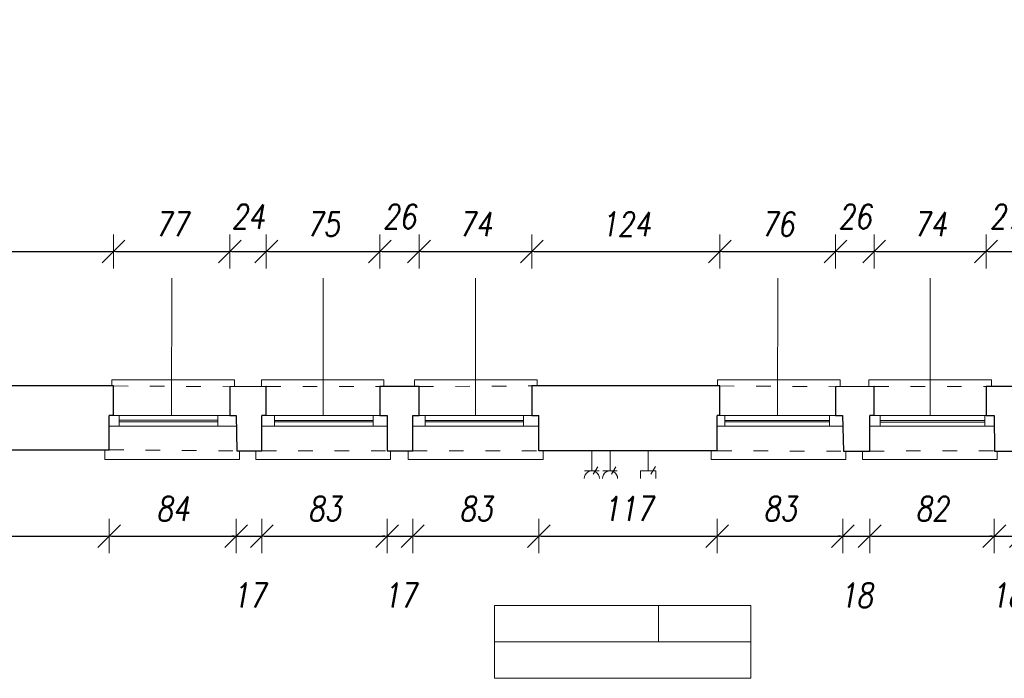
# Model space of a CAD drawing. Header units: millimetres. Extents: x -58431 to 28973, y -32170 to 9431.
# Tile 37 of 54: x -28274 to -21783, y -18579 to -14239. Entities that reach past the tile are written whole.
import ezdxf

# ---------------------------------------------------------------- set-up
doc = ezdxf.new("R2010")
doc.units = ezdxf.units.MM
doc.header["$LTSCALE"] = 8
doc.linetypes.add('ACAD_ISO03W100', pattern=[30, 12, -18])
doc.layers.get('Defpoints').update_dxf_attribs({"lineweight": 0})
for name, color, linetype, lineweight in [('A_DIMEN', 7, 'Continuous', 0), ('BAM_OPISY POWIERZCHNI', 40, 'Continuous', 0), ('instalacje', 6, 'Continuous', 0), ('piętro_dzwi i okna', 3, 'Continuous', 0), ('piętro_parapet', 6, 'Continuous', 0), ('piętro_podciąg', 2, 'ACAD_ISO03W100', 0), ('piętro_rzut', 7, 'Continuous', 30), ('wymiarowanie', 4, 'Continuous', 0)]:
    doc.layers.add(name, color=color, linetype=linetype, lineweight=lineweight)
doc.styles.add('ROMANS1', font='romans.shx', dxfattribs={"width": 0.8, "oblique": 10})
doc.dimstyles.new('NARCH100', dxfattribs={"dimscale": 100, "dimtxt": 1.6, "dimasz": 0.15, "dimexe": 0, "dimexo": 0, "dimgap": 1, "dimtad": 1, "dimdec": 0, "dimlfac": 0.1, "dimrnd": 1, "dimdsep": 46, "dimtxsty": 'ROMANS1', "dimblk": 'wym', "dimcen": -1.5, "dimse1": 1, "dimse2": 1, "dimclrd": 4, "dimclre": 4, "dimclrt": 3, "dimadec": 0, "dimazin": 0, "dimtfac": 0.04, "dimtdec": 0, "dimtmove": 2, "dimatfit": 3, "dimldrblk": 'wym', "dimfxl": 0, "dimtolj": 1, "dimarcsym": 0})

# ---------------------------------------------------------------- blocks, each defined once
blk = doc.blocks.new('wym')
at = {"layer": 'A_DIMEN', "color": 4, "ltscale": 100}
for p, q in [((-5, -5), (5, 5)), ((0, -7.5), (0, 7.5)), ((-5, 0), (5, 0))]:
    blk.add_line(p, q, dxfattribs=at)
blk = doc.blocks.new('*D380')
at = {"layer": 'BAM_OPISY POWIERZCHNI', "color": 4, "lineweight": -2, "transparency": 16777216}
blk.add_line((-29844.1, -17641.6), (-27699.2, -17641.6), dxfattribs=at)
at = {"layer": 'Defpoints', "color": 0, "transparency": 16777216}
for p in [(-29859.1, -16917.4, -16689.2), (-27684.2, -16917.5, -16689.2), (-27684.2, -17641.6)]:
    blk.add_point(p, dxfattribs=at)
at = {"layer": 'BAM_OPISY POWIERZCHNI', "color": 4, "lineweight": -2, "transparency": 16777216, "xscale": 15, "yscale": 15, "zscale": 15, "rotation": 179.9999999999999}
blk.add_blockref('wym', (-29859.1, -17641.6), dxfattribs=at)
at = {"layer": 'BAM_OPISY POWIERZCHNI', "color": 4, "lineweight": -2, "transparency": 16777216, "xscale": 15, "yscale": 15, "zscale": 15}
blk.add_blockref('wym', (-27684.2, -17641.6), dxfattribs=at)
at = {"layer": 'BAM_OPISY POWIERZCHNI', "color": 3, "transparency": 16777216, "insert": (-28771.6, -17461.6), "char_height": 160, "attachment_point": 5, "style": 'ROMANS1'}
blk.add_mtext('\\A1;217', dxfattribs=at)
blk = doc.blocks.new('*D381')
at = {"layer": 'BAM_OPISY POWIERZCHNI', "color": 4, "lineweight": -2, "transparency": 16777216}
blk.add_line((-27669.2, -17641.6), (-26861.3, -17641.6), dxfattribs=at)
at = {"layer": 'Defpoints', "color": 0, "transparency": 16777216}
for p in [(-27684.2, -16917.5, -16689.2), (-26846.3, -16917.4, -16689.2), (-26846.3, -17641.6)]:
    blk.add_point(p, dxfattribs=at)
at = {"layer": 'BAM_OPISY POWIERZCHNI', "color": 4, "lineweight": -2, "transparency": 16777216, "xscale": 15, "yscale": 15, "zscale": 15, "rotation": 179.9999999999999}
blk.add_blockref('wym', (-27684.2, -17641.6), dxfattribs=at)
at = {"layer": 'BAM_OPISY POWIERZCHNI', "color": 4, "lineweight": -2, "transparency": 16777216, "xscale": 15, "yscale": 15, "zscale": 15}
blk.add_blockref('wym', (-26846.3, -17641.6), dxfattribs=at)
at = {"layer": 'BAM_OPISY POWIERZCHNI', "color": 3, "transparency": 16777216, "insert": (-27265.2, -17461.6), "char_height": 160, "attachment_point": 5, "style": 'ROMANS1'}
blk.add_mtext('\\A1;84', dxfattribs=at)
blk = doc.blocks.new('*D382')
at = {"layer": 'BAM_OPISY POWIERZCHNI', "color": 4, "lineweight": -2, "transparency": 16777216}
for p, q in [((-26861.3, -17641.6), (-26876.3, -17641.6)), ((-26846.3, -17641.6), (-26677.9, -17641.6)), ((-26662.9, -17641.6), (-26647.9, -17641.6))]:
    blk.add_line(p, q, dxfattribs=at)
at = {"layer": 'Defpoints', "color": 0, "transparency": 16777216}
for p in [(-26846.3, -16917.4, -16689.2), (-26677.9, -16917.5, -16689.2), (-26677.9, -17641.6)]:
    blk.add_point(p, dxfattribs=at)
at = {"layer": 'BAM_OPISY POWIERZCHNI', "color": 4, "lineweight": -2, "transparency": 16777216, "xscale": 15, "yscale": 15, "zscale": 15}
for p, rotation in [((-26846.3, -17641.6), 359.9999999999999), ((-26677.9, -17641.6), 179.9999999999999)]:
    blk.add_blockref('wym', p, dxfattribs=dict(at, rotation=rotation))
at = {"layer": 'BAM_OPISY POWIERZCHNI', "color": 3, "transparency": 16777216, "insert": (-26762.1, -18031.6), "char_height": 160, "attachment_point": 5, "style": 'ROMANS1'}
blk.add_mtext('\\A1;17', dxfattribs=at)
blk = doc.blocks.new('*D383')
at = {"layer": 'BAM_OPISY POWIERZCHNI', "color": 4, "lineweight": -2, "transparency": 16777216}
blk.add_line((-26662.9, -17641.6), (-25867.2, -17641.6), dxfattribs=at)
at = {"layer": 'Defpoints', "color": 0, "transparency": 16777216}
for p in [(-26677.9, -16917.5, -16689.2), (-25852.2, -16917.4, -16689.2), (-25852.2, -17641.6)]:
    blk.add_point(p, dxfattribs=at)
at = {"layer": 'BAM_OPISY POWIERZCHNI', "color": 4, "lineweight": -2, "transparency": 16777216, "xscale": 15, "yscale": 15, "zscale": 15, "rotation": 179.9999999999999}
blk.add_blockref('wym', (-26677.9, -17641.6), dxfattribs=at)
at = {"layer": 'BAM_OPISY POWIERZCHNI', "color": 4, "lineweight": -2, "transparency": 16777216, "xscale": 15, "yscale": 15, "zscale": 15}
blk.add_blockref('wym', (-25852.2, -17641.6), dxfattribs=at)
at = {"layer": 'BAM_OPISY POWIERZCHNI', "color": 3, "transparency": 16777216, "insert": (-26265.1, -17461.6), "char_height": 160, "attachment_point": 5, "style": 'ROMANS1'}
blk.add_mtext('\\A1;83', dxfattribs=at)
blk = doc.blocks.new('*D384')
at = {"layer": 'BAM_OPISY POWIERZCHNI', "color": 4, "lineweight": -2, "transparency": 16777216}
for p, q in [((-25867.2, -17641.6), (-25882.2, -17641.6)), ((-25852.2, -17641.6), (-25683.3, -17641.6)), ((-25668.3, -17641.6), (-25653.3, -17641.6))]:
    blk.add_line(p, q, dxfattribs=at)
at = {"layer": 'Defpoints', "color": 0, "transparency": 16777216}
for p in [(-25852.2, -16917.4, -16689.2), (-25683.3, -16917.5, -16689.2), (-25683.3, -17641.6)]:
    blk.add_point(p, dxfattribs=at)
at = {"layer": 'BAM_OPISY POWIERZCHNI', "color": 4, "lineweight": -2, "transparency": 16777216, "xscale": 15, "yscale": 15, "zscale": 15}
for p, rotation in [((-25852.2, -17641.6), 359.9999999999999), ((-25683.3, -17641.6), 179.9999999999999)]:
    blk.add_blockref('wym', p, dxfattribs=dict(at, rotation=rotation))
at = {"layer": 'BAM_OPISY POWIERZCHNI', "color": 3, "transparency": 16777216, "insert": (-25767.8, -18031.6), "char_height": 160, "attachment_point": 5, "style": 'ROMANS1'}
blk.add_mtext('\\A1;17', dxfattribs=at)
blk = doc.blocks.new('*D385')
at = {"layer": 'BAM_OPISY POWIERZCHNI', "color": 4, "lineweight": -2, "transparency": 16777216}
blk.add_line((-25668.3, -17641.6), (-24866.4, -17641.6), dxfattribs=at)
at = {"layer": 'Defpoints', "color": 0, "transparency": 16777216}
for p in [(-25683.3, -16917.5, -16689.2), (-24851.4, -16917.4, -16689.2), (-24851.4, -17641.6)]:
    blk.add_point(p, dxfattribs=at)
at = {"layer": 'BAM_OPISY POWIERZCHNI', "color": 4, "lineweight": -2, "transparency": 16777216, "xscale": 15, "yscale": 15, "zscale": 15, "rotation": 179.9999999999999}
blk.add_blockref('wym', (-25683.3, -17641.6), dxfattribs=at)
at = {"layer": 'BAM_OPISY POWIERZCHNI', "color": 4, "lineweight": -2, "transparency": 16777216, "xscale": 15, "yscale": 15, "zscale": 15}
blk.add_blockref('wym', (-24851.4, -17641.6), dxfattribs=at)
at = {"layer": 'BAM_OPISY POWIERZCHNI', "color": 3, "transparency": 16777216, "insert": (-25267.4, -17461.6), "char_height": 160, "attachment_point": 5, "style": 'ROMANS1'}
blk.add_mtext('\\A1;83', dxfattribs=at)
blk = doc.blocks.new('*D386')
at = {"layer": 'BAM_OPISY POWIERZCHNI', "color": 4, "lineweight": -2, "transparency": 16777216}
blk.add_line((-24836.4, -17641.6), (-23691.4, -17641.6), dxfattribs=at)
at = {"layer": 'Defpoints', "color": 0, "transparency": 16777216}
for p in [(-24851.4, -16917.4, -16689.2), (-23676.4, -16917.5, -16689.2), (-23676.4, -17641.6)]:
    blk.add_point(p, dxfattribs=at)
at = {"layer": 'BAM_OPISY POWIERZCHNI', "color": 4, "lineweight": -2, "transparency": 16777216, "xscale": 15, "yscale": 15, "zscale": 15, "rotation": 179.9999999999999}
blk.add_blockref('wym', (-24851.4, -17641.6), dxfattribs=at)
at = {"layer": 'BAM_OPISY POWIERZCHNI', "color": 4, "lineweight": -2, "transparency": 16777216, "xscale": 15, "yscale": 15, "zscale": 15}
blk.add_blockref('wym', (-23676.4, -17641.6), dxfattribs=at)
at = {"layer": 'BAM_OPISY POWIERZCHNI', "color": 3, "transparency": 16777216, "insert": (-24263.9, -17461.6), "char_height": 160, "attachment_point": 5, "style": 'ROMANS1'}
blk.add_mtext('\\A1;117', dxfattribs=at)
blk = doc.blocks.new('*D387')
at = {"layer": 'BAM_OPISY POWIERZCHNI', "color": 4, "lineweight": -2, "transparency": 16777216}
blk.add_line((-23661.4, -17641.6), (-22862.8, -17641.6), dxfattribs=at)
at = {"layer": 'Defpoints', "color": 0, "transparency": 16777216}
for p in [(-23676.4, -16917.5, -16689.2), (-22847.8, -16917.4, -16689.2), (-22847.8, -17641.6)]:
    blk.add_point(p, dxfattribs=at)
at = {"layer": 'BAM_OPISY POWIERZCHNI', "color": 4, "lineweight": -2, "transparency": 16777216, "xscale": 15, "yscale": 15, "zscale": 15, "rotation": 179.9999999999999}
blk.add_blockref('wym', (-23676.4, -17641.6), dxfattribs=at)
at = {"layer": 'BAM_OPISY POWIERZCHNI', "color": 4, "lineweight": -2, "transparency": 16777216, "xscale": 15, "yscale": 15, "zscale": 15}
blk.add_blockref('wym', (-22847.8, -17641.6), dxfattribs=at)
at = {"layer": 'BAM_OPISY POWIERZCHNI', "color": 3, "transparency": 16777216, "insert": (-23262.1, -17461.6), "char_height": 160, "attachment_point": 5, "style": 'ROMANS1'}
blk.add_mtext('\\A1;83', dxfattribs=at)
blk = doc.blocks.new('*D388')
at = {"layer": 'BAM_OPISY POWIERZCHNI', "color": 4, "lineweight": -2, "transparency": 16777216}
for p, q in [((-22862.8, -17641.6), (-22877.8, -17641.6)), ((-22847.8, -17641.6), (-22670.6, -17641.6)), ((-22655.6, -17641.6), (-22640.6, -17641.6))]:
    blk.add_line(p, q, dxfattribs=at)
at = {"layer": 'Defpoints', "color": 0, "transparency": 16777216}
for p in [(-22847.8, -16917.4, -16689.2), (-22670.6, -16917.5, -16689.2), (-22670.6, -17641.6)]:
    blk.add_point(p, dxfattribs=at)
at = {"layer": 'BAM_OPISY POWIERZCHNI', "color": 4, "lineweight": -2, "transparency": 16777216, "xscale": 15, "yscale": 15, "zscale": 15}
for p, rotation in [((-22847.8, -17641.6), 359.9999999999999), ((-22670.6, -17641.6), 179.9999999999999)]:
    blk.add_blockref('wym', p, dxfattribs=dict(at, rotation=rotation))
at = {"layer": 'BAM_OPISY POWIERZCHNI', "color": 3, "transparency": 16777216, "insert": (-22759.2, -18031.6), "char_height": 160, "attachment_point": 5, "style": 'ROMANS1'}
blk.add_mtext('\\A1;18', dxfattribs=at)
blk = doc.blocks.new('*D389')
at = {"layer": 'BAM_OPISY POWIERZCHNI', "color": 4, "lineweight": -2, "transparency": 16777216}
blk.add_line((-22655.6, -17641.6), (-21864.1, -17641.6), dxfattribs=at)
at = {"layer": 'Defpoints', "color": 0, "transparency": 16777216}
for p in [(-22670.6, -16917.5, -16689.2), (-21849.1, -16917.4, -16689.2), (-21849.1, -17641.6)]:
    blk.add_point(p, dxfattribs=at)
at = {"layer": 'BAM_OPISY POWIERZCHNI', "color": 4, "lineweight": -2, "transparency": 16777216, "xscale": 15, "yscale": 15, "zscale": 15, "rotation": 179.9999999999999}
blk.add_blockref('wym', (-22670.6, -17641.6), dxfattribs=at)
at = {"layer": 'BAM_OPISY POWIERZCHNI', "color": 4, "lineweight": -2, "transparency": 16777216, "xscale": 15, "yscale": 15, "zscale": 15}
blk.add_blockref('wym', (-21849.1, -17641.6), dxfattribs=at)
at = {"layer": 'BAM_OPISY POWIERZCHNI', "color": 3, "transparency": 16777216, "insert": (-22259.9, -17461.6), "char_height": 160, "attachment_point": 5, "style": 'ROMANS1'}
blk.add_mtext('\\A1;82', dxfattribs=at)
blk = doc.blocks.new('*D390')
at = {"layer": 'BAM_OPISY POWIERZCHNI', "color": 4, "lineweight": -2, "transparency": 16777216}
for p, q in [((-21864.1, -17641.6), (-21879.1, -17641.6)), ((-21849.1, -17641.6), (-21673.9, -17641.6)), ((-21658.9, -17641.6), (-21643.9, -17641.6))]:
    blk.add_line(p, q, dxfattribs=at)
at = {"layer": 'Defpoints', "color": 0, "transparency": 16777216}
for p in [(-21849.1, -16917.4, -16689.2), (-21673.9, -16917.5, -16689.2), (-21673.9, -17641.6)]:
    blk.add_point(p, dxfattribs=at)
at = {"layer": 'BAM_OPISY POWIERZCHNI', "color": 4, "lineweight": -2, "transparency": 16777216, "xscale": 15, "yscale": 15, "zscale": 15}
for p, rotation in [((-21849.1, -17641.6), 359.9999999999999), ((-21673.9, -17641.6), 179.9999999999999)]:
    blk.add_blockref('wym', p, dxfattribs=dict(at, rotation=rotation))
at = {"layer": 'BAM_OPISY POWIERZCHNI', "color": 3, "transparency": 16777216, "insert": (-21761.5, -18031.6), "char_height": 160, "attachment_point": 5, "style": 'ROMANS1'}
blk.add_mtext('\\A1;18', dxfattribs=at)
blk = doc.blocks.new('*D456')
at = {"layer": 'BAM_OPISY POWIERZCHNI', "color": 4, "lineweight": -2, "transparency": 16777216}
blk.add_line((-29896.6, -15766.3), (-27670.6, -15766.3), dxfattribs=at)
at = {"layer": 'Defpoints', "color": 0, "transparency": 16777216}
for p in [(-27655.6, -15766.3), (-29911.6, -16652.3), (-27655.6, -16652.3, -16689.2)]:
    blk.add_point(p, dxfattribs=at)
at = {"layer": 'BAM_OPISY POWIERZCHNI', "color": 4, "lineweight": -2, "transparency": 16777216, "xscale": 15, "yscale": 15, "zscale": 15, "rotation": 179.9999999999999}
blk.add_blockref('wym', (-29911.6, -15766.3), dxfattribs=at)
at = {"layer": 'BAM_OPISY POWIERZCHNI', "color": 4, "lineweight": -2, "transparency": 16777216, "xscale": 15, "yscale": 15, "zscale": 15}
blk.add_blockref('wym', (-27655.6, -15766.3), dxfattribs=at)
at = {"layer": 'BAM_OPISY POWIERZCHNI', "color": 3, "transparency": 16777216, "insert": (-28783.6, -15586.3), "char_height": 160, "attachment_point": 5, "style": 'ROMANS1'}
blk.add_mtext('\\A1;226', dxfattribs=at)
blk = doc.blocks.new('*D457')
at = {"layer": 'BAM_OPISY POWIERZCHNI', "color": 4, "lineweight": -2, "transparency": 16777216}
blk.add_line((-27640.6, -15766.3), (-26904.6, -15766.3), dxfattribs=at)
at = {"layer": 'Defpoints', "color": 0, "transparency": 16777216}
for p in [(-26889.6, -15766.3), (-27655.6, -16652.3, -16689.2), (-26889.6, -16657.3, -16689.2)]:
    blk.add_point(p, dxfattribs=at)
at = {"layer": 'BAM_OPISY POWIERZCHNI', "color": 4, "lineweight": -2, "transparency": 16777216, "xscale": 15, "yscale": 15, "zscale": 15, "rotation": 179.9999999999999}
blk.add_blockref('wym', (-27655.6, -15766.3), dxfattribs=at)
at = {"layer": 'BAM_OPISY POWIERZCHNI', "color": 4, "lineweight": -2, "transparency": 16777216, "xscale": 15, "yscale": 15, "zscale": 15}
blk.add_blockref('wym', (-26889.6, -15766.3), dxfattribs=at)
at = {"layer": 'BAM_OPISY POWIERZCHNI', "color": 3, "transparency": 16777216, "insert": (-27272.6, -15586.3), "char_height": 160, "attachment_point": 5, "style": 'ROMANS1'}
blk.add_mtext('\\A1;77', dxfattribs=at)
blk = doc.blocks.new('*D458')
at = {"layer": 'BAM_OPISY POWIERZCHNI', "color": 4, "lineweight": -2, "transparency": 16777216}
blk.add_line((-26874.6, -15766.3), (-26663.4, -15766.3), dxfattribs=at)
at = {"layer": 'Defpoints', "color": 0, "transparency": 16777216}
for p in [(-26648.4, -15766.3), (-26889.6, -16657.3, -16689.2), (-26648.4, -16656.5, -16689.2)]:
    blk.add_point(p, dxfattribs=at)
at = {"layer": 'BAM_OPISY POWIERZCHNI', "color": 4, "lineweight": -2, "transparency": 16777216, "xscale": 15, "yscale": 15, "zscale": 15, "rotation": 179.9999999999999}
blk.add_blockref('wym', (-26889.6, -15766.3), dxfattribs=at)
at = {"layer": 'BAM_OPISY POWIERZCHNI', "color": 4, "lineweight": -2, "transparency": 16777216, "xscale": 15, "yscale": 15, "zscale": 15}
blk.add_blockref('wym', (-26648.4, -15766.3), dxfattribs=at)
at = {"layer": 'BAM_OPISY POWIERZCHNI', "color": 3, "transparency": 16777216, "insert": (-26769, -15536.3), "char_height": 160, "attachment_point": 5, "style": 'ROMANS1'}
blk.add_mtext('\\A1;24', dxfattribs=at)
blk = doc.blocks.new('*D459')
at = {"layer": 'BAM_OPISY POWIERZCHNI', "color": 4, "lineweight": -2, "transparency": 16777216}
blk.add_line((-26633.4, -15766.3), (-25914.6, -15766.3), dxfattribs=at)
at = {"layer": 'Defpoints', "color": 0, "transparency": 16777216}
for p in [(-25899.6, -15766.3), (-26648.4, -16656.5, -16689.2), (-25899.6, -16656.9, -16689.2)]:
    blk.add_point(p, dxfattribs=at)
at = {"layer": 'BAM_OPISY POWIERZCHNI', "color": 4, "lineweight": -2, "transparency": 16777216, "xscale": 15, "yscale": 15, "zscale": 15, "rotation": 179.9999999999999}
blk.add_blockref('wym', (-26648.4, -15766.3), dxfattribs=at)
at = {"layer": 'BAM_OPISY POWIERZCHNI', "color": 4, "lineweight": -2, "transparency": 16777216, "xscale": 15, "yscale": 15, "zscale": 15}
blk.add_blockref('wym', (-25899.6, -15766.3), dxfattribs=at)
at = {"layer": 'BAM_OPISY POWIERZCHNI', "color": 3, "transparency": 16777216, "insert": (-26274, -15586.3), "char_height": 160, "attachment_point": 5, "style": 'ROMANS1'}
blk.add_mtext('\\A1;75', dxfattribs=at)
blk = doc.blocks.new('*D500')
at = {"layer": 'BAM_OPISY POWIERZCHNI', "color": 4, "lineweight": -2, "transparency": 16777216}
blk.add_line((-25884.6, -15766.3), (-25656.7, -15766.3), dxfattribs=at)
at = {"layer": 'Defpoints', "color": 0, "transparency": 16777216}
for p in [(-25641.7, -15766.3), (-25899.6, -16656.9, -16689.2), (-25641.7, -16656.5, -16689.2)]:
    blk.add_point(p, dxfattribs=at)
at = {"layer": 'BAM_OPISY POWIERZCHNI', "color": 4, "lineweight": -2, "transparency": 16777216, "xscale": 15, "yscale": 15, "zscale": 15, "rotation": 179.9999999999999}
blk.add_blockref('wym', (-25899.6, -15766.3), dxfattribs=at)
at = {"layer": 'BAM_OPISY POWIERZCHNI', "color": 4, "lineweight": -2, "transparency": 16777216, "xscale": 15, "yscale": 15, "zscale": 15}
blk.add_blockref('wym', (-25641.7, -15766.3), dxfattribs=at)
at = {"layer": 'BAM_OPISY POWIERZCHNI', "color": 3, "transparency": 16777216, "insert": (-25770.7, -15536.3), "char_height": 160, "attachment_point": 5, "style": 'ROMANS1'}
blk.add_mtext('\\A1;26', dxfattribs=at)
blk = doc.blocks.new('*D501')
at = {"layer": 'BAM_OPISY POWIERZCHNI', "color": 4, "lineweight": -2, "transparency": 16777216}
blk.add_line((-25626.7, -15766.3), (-24912.4, -15766.3), dxfattribs=at)
at = {"layer": 'Defpoints', "color": 0, "transparency": 16777216}
for p in [(-24897.4, -15766.3), (-25641.7, -16656.5, -16689.2), (-24897.4, -16652.3)]:
    blk.add_point(p, dxfattribs=at)
at = {"layer": 'BAM_OPISY POWIERZCHNI', "color": 4, "lineweight": -2, "transparency": 16777216, "xscale": 15, "yscale": 15, "zscale": 15, "rotation": 179.9999999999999}
blk.add_blockref('wym', (-25641.7, -15766.3), dxfattribs=at)
at = {"layer": 'BAM_OPISY POWIERZCHNI', "color": 4, "lineweight": -2, "transparency": 16777216, "xscale": 15, "yscale": 15, "zscale": 15}
blk.add_blockref('wym', (-24897.4, -15766.3), dxfattribs=at)
at = {"layer": 'BAM_OPISY POWIERZCHNI', "color": 3, "transparency": 16777216, "insert": (-25269.6, -15586.3), "char_height": 160, "attachment_point": 5, "style": 'ROMANS1'}
blk.add_mtext('\\A1;74', dxfattribs=at)
blk = doc.blocks.new('*D502')
at = {"layer": 'BAM_OPISY POWIERZCHNI', "color": 4, "lineweight": -2, "transparency": 16777216}
blk.add_line((-24882.4, -15766.3), (-23674, -15766.3), dxfattribs=at)
at = {"layer": 'Defpoints', "color": 0, "transparency": 16777216}
for p in [(-23659, -15766.3), (-24897.4, -16652.3), (-23659, -16652.3, -16689.2)]:
    blk.add_point(p, dxfattribs=at)
at = {"layer": 'BAM_OPISY POWIERZCHNI', "color": 4, "lineweight": -2, "transparency": 16777216, "xscale": 15, "yscale": 15, "zscale": 15, "rotation": 179.9999999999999}
blk.add_blockref('wym', (-24897.4, -15766.3), dxfattribs=at)
at = {"layer": 'BAM_OPISY POWIERZCHNI', "color": 4, "lineweight": -2, "transparency": 16777216, "xscale": 15, "yscale": 15, "zscale": 15}
blk.add_blockref('wym', (-23659, -15766.3), dxfattribs=at)
at = {"layer": 'BAM_OPISY POWIERZCHNI', "color": 3, "transparency": 16777216, "insert": (-24278.2, -15586.3), "char_height": 160, "attachment_point": 5, "style": 'ROMANS1'}
blk.add_mtext('\\A1;124', dxfattribs=at)
blk = doc.blocks.new('*D503')
at = {"layer": 'BAM_OPISY POWIERZCHNI', "color": 4, "lineweight": -2, "transparency": 16777216}
blk.add_line((-23644, -15766.3), (-22911.4, -15766.3), dxfattribs=at)
at = {"layer": 'Defpoints', "color": 0, "transparency": 16777216}
for p in [(-22896.4, -15766.3), (-23659, -16652.3, -16689.2), (-22896.4, -16657.3, -16689.2)]:
    blk.add_point(p, dxfattribs=at)
at = {"layer": 'BAM_OPISY POWIERZCHNI', "color": 4, "lineweight": -2, "transparency": 16777216, "xscale": 15, "yscale": 15, "zscale": 15, "rotation": 179.9999999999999}
blk.add_blockref('wym', (-23659, -15766.3), dxfattribs=at)
at = {"layer": 'BAM_OPISY POWIERZCHNI', "color": 4, "lineweight": -2, "transparency": 16777216, "xscale": 15, "yscale": 15, "zscale": 15}
blk.add_blockref('wym', (-22896.4, -15766.3), dxfattribs=at)
at = {"layer": 'BAM_OPISY POWIERZCHNI', "color": 3, "transparency": 16777216, "insert": (-23277.7, -15586.3), "char_height": 160, "attachment_point": 5, "style": 'ROMANS1'}
blk.add_mtext('\\A1;76', dxfattribs=at)
blk = doc.blocks.new('*D504')
at = {"layer": 'BAM_OPISY POWIERZCHNI', "color": 4, "lineweight": -2, "transparency": 16777216}
blk.add_line((-22881.4, -15766.3), (-22655.5, -15766.3), dxfattribs=at)
at = {"layer": 'Defpoints', "color": 0, "transparency": 16777216}
for p in [(-22640.5, -15766.3), (-22896.4, -16657.3, -16689.2), (-22640.5, -16656.5, -16689.2)]:
    blk.add_point(p, dxfattribs=at)
at = {"layer": 'BAM_OPISY POWIERZCHNI', "color": 4, "lineweight": -2, "transparency": 16777216, "xscale": 15, "yscale": 15, "zscale": 15, "rotation": 179.9999999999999}
blk.add_blockref('wym', (-22896.4, -15766.3), dxfattribs=at)
at = {"layer": 'BAM_OPISY POWIERZCHNI', "color": 4, "lineweight": -2, "transparency": 16777216, "xscale": 15, "yscale": 15, "zscale": 15}
blk.add_blockref('wym', (-22640.5, -15766.3), dxfattribs=at)
at = {"layer": 'BAM_OPISY POWIERZCHNI', "color": 3, "transparency": 16777216, "insert": (-22768.5, -15536.3), "char_height": 160, "attachment_point": 5, "style": 'ROMANS1'}
blk.add_mtext('\\A1;26', dxfattribs=at)
blk = doc.blocks.new('*D505')
at = {"layer": 'BAM_OPISY POWIERZCHNI', "color": 4, "lineweight": -2, "transparency": 16777216}
blk.add_line((-22625.5, -15766.3), (-21918.6, -15766.3), dxfattribs=at)
at = {"layer": 'Defpoints', "color": 0, "transparency": 16777216}
for p in [(-21903.6, -15766.3), (-22640.5, -16656.5, -16689.2), (-21903.6, -16656.9, -16689.2)]:
    blk.add_point(p, dxfattribs=at)
at = {"layer": 'BAM_OPISY POWIERZCHNI', "color": 4, "lineweight": -2, "transparency": 16777216, "xscale": 15, "yscale": 15, "zscale": 15, "rotation": 179.9999999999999}
blk.add_blockref('wym', (-22640.5, -15766.3), dxfattribs=at)
at = {"layer": 'BAM_OPISY POWIERZCHNI', "color": 4, "lineweight": -2, "transparency": 16777216, "xscale": 15, "yscale": 15, "zscale": 15}
blk.add_blockref('wym', (-21903.6, -15766.3), dxfattribs=at)
at = {"layer": 'BAM_OPISY POWIERZCHNI', "color": 3, "transparency": 16777216, "insert": (-22272, -15586.3), "char_height": 160, "attachment_point": 5, "style": 'ROMANS1'}
blk.add_mtext('\\A1;74', dxfattribs=at)
blk = doc.blocks.new('*D506')
at = {"layer": 'BAM_OPISY POWIERZCHNI', "color": 4, "lineweight": -2, "transparency": 16777216}
blk.add_line((-21888.6, -15766.3), (-21653.3, -15766.3), dxfattribs=at)
at = {"layer": 'Defpoints', "color": 0, "transparency": 16777216}
for p in [(-21638.3, -15766.3), (-21903.6, -16656.9, -16689.2), (-21638.3, -16656.5, -16689.2)]:
    blk.add_point(p, dxfattribs=at)
at = {"layer": 'BAM_OPISY POWIERZCHNI', "color": 4, "lineweight": -2, "transparency": 16777216, "xscale": 15, "yscale": 15, "zscale": 15, "rotation": 179.9999999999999}
blk.add_blockref('wym', (-21903.6, -15766.3), dxfattribs=at)
at = {"layer": 'BAM_OPISY POWIERZCHNI', "color": 4, "lineweight": -2, "transparency": 16777216, "xscale": 15, "yscale": 15, "zscale": 15}
blk.add_blockref('wym', (-21638.3, -15766.3), dxfattribs=at)
at = {"layer": 'BAM_OPISY POWIERZCHNI', "color": 3, "transparency": 16777216, "insert": (-21771, -15536.3), "char_height": 160, "attachment_point": 5, "style": 'ROMANS1'}
blk.add_mtext('\\A1;27', dxfattribs=at)

msp = doc.modelspace()

# ---------------------------------------------------------------- linework, layer by layer
at = {"layer": 'BAM_OPISY POWIERZCHNI'}
msp.add_line((-24062.1, -18098.9), (-24062.1, -18338.9), dxfattribs=at)
for points in [[(-23453.5, -18098.9), (-25144.1, -18098.9)], [(-25144.1, -18098.9), (-25144.1, -18338.9), (-23453.5, -18338.9), (-23453.5, -18098.9)], [(-25144.1, -18338.9), (-25144.1, -18578.9), (-23453.5, -18578.9), (-23453.5, -18338.9)]]:
    msp.add_lwpolyline(points, dxfattribs=at)
at = {"layer": 'instalacje', "elevation": -16689.2}
for points in [[(-24502.4, -17212.4), (-24502.4, -17084.4)], [(-24382.4, -17212.4), (-24382.4, -17084.4)], [(-24131.4, -17212.4), (-24131.4, -17084.4)], [(-24493.8, -17234), (-24463.9, -17184.3)], [(-24373.8, -17234), (-24343.9, -17184.3)], [(-24113.3, -17233.1), (-24083.4, -17183.4)], [(-24454.4, -17212.4), (-24550.4, -17212.4)], [(-24334.4, -17212.4), (-24430.4, -17212.4)], [(-24181.6, -17212.4), (-24081.1, -17212.4)], [(-24181.6, -17262.6), (-24181.6, -17212.4)], [(-24081.1, -17262.7), (-24081.1, -17212.4)]]:
    msp.add_lwpolyline(points, dxfattribs=at)
at = {"layer": 'instalacje'}
for centre in [(-24502.4, -17262.6, -16689.2), (-24382.4, -17262.7, -16689.2)]:
    msp.add_arc(centre, 50.2, 359.99226, 179.99226, dxfattribs=at)
at = {"layer": 'piętro_dzwi i okna'}
for points, elevation in [([(-26889.6, -16847.5), (-27655.6, -16847.5)], -16689.2), ([(-27617.5, -16847.5), (-27617.5, -16917.5)], -16689.2), ([(-26967.9, -16847.5), (-26967.9, -16917.4)], -16689.2), ([(-25899.6, -16847.5), (-26648.4, -16847.5)], -16689.2), ([(-26593.8, -16848.6), (-26593.8, -16917.5)], -16689.2), ([(-25944.2, -16848.6), (-25944.2, -16918.5)], -16689.2), ([(-24897.4, -16847.5), (-25641.7, -16847.5)], -16689.2), ([(-25601.4, -16847.5), (-25601.4, -16917.5)], -33378.3), ([(-24951.8, -16848.6), (-24951.8, -16918.5)], -33378.3), ([(-22896.4, -16847.5), (-23659, -16847.5)], -16689.2), ([(-23625.8, -16847.5), (-23625.8, -16917.5)], -16689.2), ([(-22935.4, -16848.6), (-22935.4, -16918.5)], -16689.2), ([(-21903.6, -16847.5), (-22640.5, -16847.5)], -16689.2), ([(-22602.1, -16848.6), (-22602.1, -16917.5)], -16689.2), ([(-21911.6, -16849.7), (-21911.6, -16919.6)], -16689.2), ([(-26846.3, -16917.4), (-27684.2, -16917.5)], -16689.2), ([(-26967.9, -16878.2), (-27617.5, -16878.2)], -16689.2), ([(-26967.9, -16887.8), (-27617.5, -16887.8)], -16689.2), ([(-25852.2, -16917.4), (-26677.9, -16917.5)], -16689.2), ([(-25944.2, -16879.3), (-26593.8, -16879.3)], -16689.2), ([(-25944.2, -16888.9), (-26593.8, -16888.9)], -16689.2), ([(-24851.4, -16917.4), (-25683.3, -16917.5)], -16689.2), ([(-24951.8, -16879.3), (-25601.4, -16879.3)], -33378.3), ([(-24951.8, -16888.9), (-25601.4, -16888.9)], -33378.3), ([(-22847.8, -16917.4), (-23676.4, -16917.5)], -16689.2), ([(-22935.4, -16879.3), (-23625.8, -16879.3)], -16689.2), ([(-22935.4, -16888.9), (-23625.8, -16888.9)], -16689.2), ([(-21849.1, -16917.4), (-22670.6, -16917.5)], -16689.2), ([(-21911.6, -16880.4), (-22602.1, -16880.4)], -16689.2), ([(-21911.6, -16890), (-22602.1, -16890)], -16689.2)]:
    msp.add_lwpolyline(points, dxfattribs=dict(at, elevation=elevation))
at = {"layer": 'piętro_parapet'}
for points in [[(-27666.2, -16652.3), (-27666.2, -16612.6), (-26857.9, -16612.6), (-26857.9, -16657.2)], [(-26680.9, -16656.6), (-26680.9, -16612.6), (-25872.6, -16612.6), (-25872.6, -16656.8)], [(-25671.9, -16656.6), (-25671.9, -16612.6), (-24863.6, -16612.6), (-24863.6, -16652.3)], [(-23674.1, -16652.3), (-23674.1, -16612.6), (-22865.8, -16612.6), (-22865.8, -16657.2)], [(-22676, -16656.6), (-22676, -16612.6), (-21867.7, -16612.6), (-21867.7, -16656.8)]]:
    msp.add_lwpolyline(points, dxfattribs=at)
at = {"layer": 'piętro_parapet', "elevation": -16689.2}
for points in [[(-27712.9, -17072.8), (-27712.9, -17137.7), (-26824.8, -17137.7), (-26824.8, -17080.4)], [(-26716.8, -17080.4), (-26716.8, -17137.7), (-25828.8, -17137.7), (-25828.8, -17080.4)], [(-25712.2, -17080.4), (-25712.2, -17137.7), (-24824.1, -17137.7), (-24824.1, -17080.5)], [(-23715.3, -17080.5), (-23715.3, -17137.7), (-22827.3, -17137.7), (-22827.3, -17081.6)], [(-22718, -17081.6), (-22718, -17137.7), (-21829.9, -17137.7), (-21829.9, -17081.6)]]:
    msp.add_lwpolyline(points, dxfattribs=at)
at = {"layer": 'piętro_podciąg', "elevation": -16689.2}
for points in [[(-27655.6, -16652.3), (-26889.6, -16657.3)], [(-26648.4, -16656.5), (-25899.6, -16656.9)], [(-25641.7, -16656.5), (-24897.4, -16652.3)], [(-23659, -16652.3), (-22896.4, -16657.3)], [(-22640.5, -16656.5), (-21903.6, -16656.9)], [(-27684.2, -17072.8), (-26842.3, -17080.4)], [(-26677.9, -17080.4), (-25851.7, -17080.4)], [(-25683.3, -17080.4), (-24851.4, -17080.4)], [(-23676.4, -17080.5), (-22843.9, -17081.6)], [(-22670.6, -17081.6), (-21848.6, -17079)]]:
    msp.add_lwpolyline(points, dxfattribs=at)
at = {"layer": 'piętro_rzut'}
for p, q in [((-27655.6, -16847.5, -16689.2), (-27655.6, -16652.3, -16689.2)), ((-23659, -16847.5, -16689.2), (-23659, -16652.3, -16689.2))]:
    msp.add_line(p, q, dxfattribs=at)
at = {"layer": 'piętro_rzut', "elevation": -16689.2}
for points in [[(-27655.6, -16652.3), (-29911.6, -16652.3)], [(-26648.4, -16847.5), (-26648.4, -16656.5), (-26889.6, -16657.3), (-26889.6, -16847.5)], [(-25641.7, -16847.9), (-25641.7, -16656.5), (-25899.6, -16656.9), (-25899.6, -16847.5)], [(-23659, -16652.3), (-24897.4, -16652.3)], [(-22640.5, -16847.5), (-22640.5, -16656.5), (-22896.4, -16657.3), (-22896.4, -16847.5)], [(-21638.3, -16847.9), (-21638.3, -16656.5), (-21903.6, -16656.9), (-21903.6, -16847.5)], [(-27684.2, -17072.8), (-27684.2, -16847.5)], [(-27655.6, -16847.5), (-27684.2, -16847.5)], [(-26889.6, -16847.5), (-26848, -16847.5)], [(-26848, -16847.5), (-26842.3, -17080.4)], [(-26677.9, -17080.4), (-26677.9, -16847.5)], [(-26648.4, -16847.5), (-26677.9, -16847.5)], [(-25899.6, -16847.5), (-25852.5, -16847.5)], [(-25852.5, -16847.5), (-25851.7, -17080.4)], [(-25683.3, -17080.4), (-25683.3, -16847.9)], [(-25683.3, -16847.9), (-25641.7, -16847.9)], [(-24851.4, -17080.5), (-24851.4, -16847.8)], [(-23676.4, -17080.5), (-23676.4, -16847.5)], [(-23659, -16847.5), (-23676.4, -16847.5)], [(-22896.4, -16847.5), (-22849.5, -16847.5)], [(-22849.5, -16847.5), (-22843.9, -17081.6)], [(-22670.6, -17081.6), (-22670.6, -16847.5)], [(-22640.5, -16847.5), (-22670.6, -16847.5)], [(-21903.6, -16847.5), (-21849.3, -16847.5)], [(-21849.3, -16847.5), (-21848.6, -17081.6)], [(-29859.1, -17072.8), (-27684.2, -17072.8)], [(-26842.3, -17080.4), (-26677.9, -17080.4)], [(-25851.7, -17080.4), (-25683.3, -17080.4)], [(-23676.4, -17080.5), (-24851.4, -17080.5)], [(-22843.9, -17081.6), (-22670.6, -17081.6)], [(-21848.6, -17081.6), (-21673.9, -17081.6)]]:
    msp.add_lwpolyline(points, dxfattribs=at)
at = {"layer": 'piętro_rzut'}
msp.add_lwpolyline([(-24897.4, -16652.3), (-24897.4, -16847.5), (-24851.4, -16848)], dxfattribs=at)
at = {"layer": 'wymiarowanie'}
for points in [[(-27272.6, -16847.5), (-27272.1, -15942.1)], [(-26274, -16847.5), (-26273.5, -15942.1)], [(-25269.6, -16847.5), (-25269, -15942.1)], [(-23277.7, -16847.5), (-23277.2, -15942.1)], [(-22272, -16847.5), (-22271.5, -15942.1)]]:
    msp.add_lwpolyline(points, dxfattribs=at)

# ---------------------------------------------------------------- dimensions: what is measured, and where the dimension line sits
at = {"layer": 'BAM_OPISY POWIERZCHNI'}
for base, p1, p2, picture, middle in [((-26648.4, -15766.3), (-26889.6, -16657.3, -16689.2), (-26648.4, -16656.5, -16689.2), '*D458', (-26769, -15536.3)), ((-25641.7, -15766.3), (-25899.6, -16656.9, -16689.2), (-25641.7, -16656.5, -16689.2), '*D500', (-25770.7, -15536.3)), ((-22640.5, -15766.3), (-22896.4, -16657.3, -16689.2), (-22640.5, -16656.5, -16689.2), '*D504', (-22768.5, -15536.3)), ((-21638.3, -15766.3), (-21903.6, -16656.9, -16689.2), (-21638.3, -16656.5, -16689.2), '*D506', (-21771, -15536.3)), ((-27655.6, -15766.3), (-29911.6, -16652.3), (-27655.6, -16652.3, -16689.2), '*D456', (-28783.6, -15586.3)), ((-26889.6, -15766.3), (-27655.6, -16652.3, -16689.2), (-26889.6, -16657.3, -16689.2), '*D457', (-27272.6, -15586.3)), ((-25899.6, -15766.3), (-26648.4, -16656.5, -16689.2), (-25899.6, -16656.9, -16689.2), '*D459', (-26274, -15586.3)), ((-24897.4, -15766.3), (-25641.7, -16656.5, -16689.2), (-24897.4, -16652.3), '*D501', (-25269.6, -15586.3)), ((-23659, -15766.3), (-24897.4, -16652.3), (-23659, -16652.3, -16689.2), '*D502', (-24278.2, -15586.3)), ((-22896.4, -15766.3), (-23659, -16652.3, -16689.2), (-22896.4, -16657.3, -16689.2), '*D503', (-23277.7, -15586.3)), ((-21903.6, -15766.3), (-22640.5, -16656.5, -16689.2), (-21903.6, -16656.9, -16689.2), '*D505', (-22272, -15586.3)), ((-27684.2, -17641.6), (-29859.1, -16917.4, -16689.2), (-27684.2, -16917.5, -16689.2), '*D380', (-28771.6, -17461.6)), ((-26846.3, -17641.6), (-27684.2, -16917.5, -16689.2), (-26846.3, -16917.4, -16689.2), '*D381', (-27265.2, -17461.6)), ((-26677.9, -17641.6), (-26846.3, -16917.4, -16689.2), (-26677.9, -16917.5, -16689.2), '*D382', (-26762.1, -18031.6)), ((-25852.2, -17641.6), (-26677.9, -16917.5, -16689.2), (-25852.2, -16917.4, -16689.2), '*D383', (-26265.1, -17461.6)), ((-25683.3, -17641.6), (-25852.2, -16917.4, -16689.2), (-25683.3, -16917.5, -16689.2), '*D384', (-25767.8, -18031.6)), ((-24851.4, -17641.6), (-25683.3, -16917.5, -16689.2), (-24851.4, -16917.4, -16689.2), '*D385', (-25267.4, -17461.6)), ((-23676.3878, -17641.6317), (-24851.3719, -16917.3932, -16689.1558), (-23676.3878, -16917.4781, -16689.1558), '*D386', (-24263.8798, -17461.6317)), ((-22847.8, -17641.6), (-23676.4, -16917.5, -16689.2), (-22847.8, -16917.4, -16689.2), '*D387', (-23262.1, -17461.6)), ((-22670.6, -17641.6), (-22847.8, -16917.4, -16689.2), (-22670.6, -16917.5, -16689.2), '*D388', (-22759.2, -18031.6)), ((-21849.1, -17641.6), (-22670.6, -16917.5, -16689.2), (-21849.1, -16917.4, -16689.2), '*D389', (-22259.9, -17461.6)), ((-21673.9, -17641.6), (-21849.1, -16917.4, -16689.2), (-21673.9, -16917.5, -16689.2), '*D390', (-21761.5, -18031.6))]:
    dim = msp.add_linear_dim(base=base, p1=p1, p2=p2, dimstyle='NARCH100', dxfattribs=at)
    dim.commit()
    dim.dimension.update_dxf_attribs({"geometry": picture, "text_midpoint": middle})

doc.saveas('drawing.dxf')
